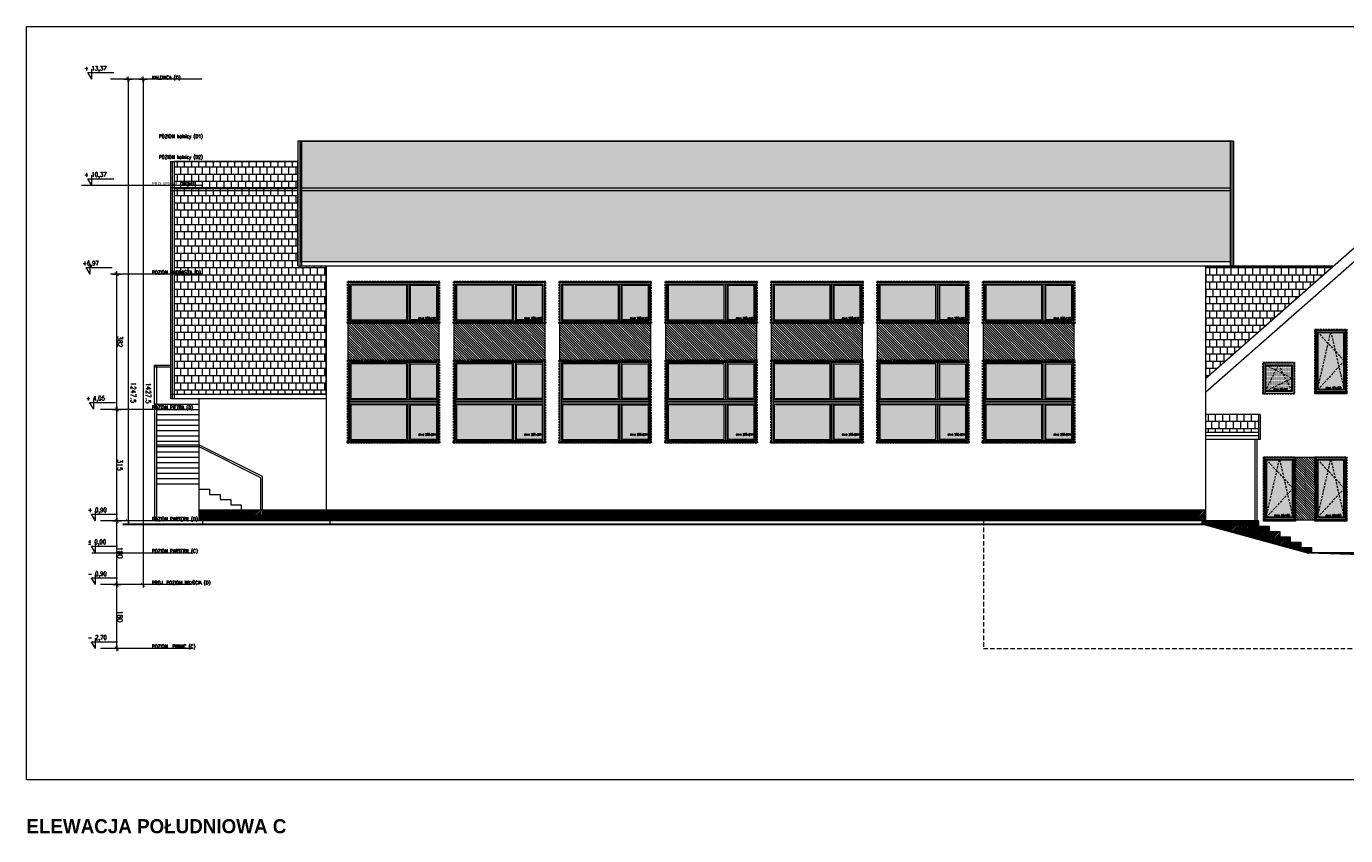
# Model space of a CAD drawing. Header units: millimetres. Extents: x 23192 to 177760, y -399809 to -79279.
# Tile 27 of 256: x 47641 to 51368, y -239023 to -236738. Entities that reach past the tile are written whole.
import ezdxf

# ---------------------------------------------------------------- set-up
doc = ezdxf.new("R2010")
doc.units = ezdxf.units.MM
for name, pattern in [('CACHE', [9.525, 6.35, -3.175]), ('CARKOVANA', [7.5, 5, -2.5]), ('HIDDEN', [9.525, 6.35, -3.175])]:
    doc.linetypes.add(name, pattern=pattern)
doc.layers.get('0').update_dxf_attribs({"lineweight": 0})
for name, color, linetype, lineweight in [('! opisy okien elewacja', 7, 'Continuous', 0), ('!! 0_ Istn-okna', 6, 'Continuous', 13), ('!! 0_ Istn-sciany', 3, 'Continuous', 30), ('!! 0_ Opis', 8, 'Continuous', 13), ('!! 0_ WIDOK ELEWACJA', 4, 'Continuous', 0), ('!! 0_Istn-cienka', 4, 'Continuous', 9), ('!! 1_Hatch dach', 252, 'Continuous', 5), ('!! 2_NOWE OKNA WIDOk - remont', 140, 'Continuous', 5), ('!! 2_TYNK OBRYS', 252, 'Continuous', 13), ('0-rzedne-blok', 62, 'Continuous', 13)]:
    doc.layers.add(name, color=color, linetype=linetype, lineweight=lineweight)
doc.layers.add('!! 1_ELEWACJA KOLOR', color=7, linetype='Continuous', lineweight=13, true_color=0x6888bb)
doc.layers.add('!! 2_ELEWACJA COKÓŁ', color=9, linetype='Continuous', lineweight=13, true_color=0x808080)
doc.layers.add('ND', color=240, linetype='Continuous', lineweight=0, plot=False)
doc.styles.add('DEUTSCH', font='SIMPLEX8')
doc.styles.add('SIMPLEX', font='simplex.shx', dxfattribs={"width": 0.77})
doc.styles.add('STYLE10', font='arialbd.ttf')
doc.styles.add('TXT', font='simplex.shx')
doc.dimstyles.new('OL PB 100', dxfattribs={"dimscale": 4, "dimtxt": 3.5, "dimasz": 0.2, "dimexe": 10, "dimexo": 10, "dimgap": 0.5, "dimtad": 1, "dimdec": 1, "dimrnd": 0.5, "dimzin": 9, "dimdsep": 46, "dimtxsty": 'SIMPLEX', "dimblk": 'thick_MSz', "dimcen": 0.05, "dimdle": 8, "dimse1": 1, "dimse2": 1, "dimclrd": 256, "dimclre": 256, "dimclrt": 3, "dimadec": 1, "dimazin": 2, "dimtfac": 1, "dimtdec": 1, "dimtix": 1, "dimtofl": 0, "dimtmove": 2, "dimatfit": 3, "dimldrblk": 'thick_MSz', "dimfxl": 10, "dimfxlon": 1, "dimtolj": 1, "dimlwd": -1, "dimlwe": -1, "dimarcsym": 0})
pattern_1 = [(45, (-1039.1575, -35668.7665), (-2.24506403, 2.24506403), [])]

# ---------------------------------------------------------------- blocks, each defined once
blk = doc.blocks.new('okno 90x180')
at = {"layer": '!! 1_Hatch dach', "true_color": 0x575757}
h = blk.add_hatch(dxfattribs=at)
h.set_pattern_fill('DOTS', color=251)
h.set_pattern_definition([(0, (-9632.3096, -11392.1331), (0.79375, 1.5875), [0, -1.5875])])
h.paths.add_polyline_path([(9, -10), (81, -10), (81, -171), (9, -171)])
at = {"layer": '!! 0_ Istn-okna', "linetype": 'CARKOVANA', "lineweight": 5}
blk.add_lwpolyline([(0, -1), (90, -1), (90, -180), (0, -180)], close=True, dxfattribs=at)
at = {"layer": '!! 0_ Istn-okna'}
for points in [[(2, -3), (88, -3), (88, -178), (2, -178)], [(7, -8), (83, -8), (83, -173), (7, -173)], [(9, -10), (81, -10), (81, -171), (9, -171)], [(0, -178), (90, -178), (90, -183), (0, -183)]]:
    blk.add_lwpolyline(points, close=True, dxfattribs=at)
at = {"layer": '!! 1_Hatch dach', "color": 251, "linetype": 'CACHE', "true_color": 0x575757}
for points in [[(7, -173), (45, -8), (83, -173)], [(7, -8), (83, -90), (7, -173)]]:
    blk.add_lwpolyline(points, dxfattribs=at)
at = {"insert": (30.1, -163.6), "char_height": 5, "attachment_point": 1, "style": 'TXT'}
blk.add_mtext_dynamic_manual_height_columns('okno 90x180', width=52.63, gutter_width=75, heights=[0], dxfattribs=at)
blk = doc.blocks.new('okno 90x90')
at = {"layer": '!! 1_Hatch dach', "true_color": 0x575757}
h = blk.add_hatch(dxfattribs=at)
h.set_pattern_fill('DOTS', color=251)
h.set_pattern_definition([(0, (-9634.3096, -11214.1331), (0.79375, 1.5875), [0, -1.5875])])
h.paths.add_polyline_path([(7, 79), (79, 79), (79, 7), (7, 7)])
at = {"layer": '!! 0_ Istn-okna', "linetype": 'CARKOVANA', "lineweight": 5}
blk.add_lwpolyline([(-2, 88), (88, 88), (88, -2), (-2, -2)], close=True, dxfattribs=at)
at = {"layer": '!! 0_ Istn-okna'}
for points in [[(0, 86), (86, 86), (86, 0), (0, 0)], [(5, 81), (81, 81), (81, 5), (5, 5)], [(7, 79), (79, 79), (79, 7), (7, 7)]]:
    blk.add_lwpolyline(points, close=True, dxfattribs=at)
at = {"layer": '!! 1_Hatch dach', "color": 251, "linetype": 'CACHE', "true_color": 0x575757}
for points in [[(5, 5), (43, 81), (81, 5)], [(5, 81), (81, 43), (5, 5)]]:
    blk.add_lwpolyline(points, dxfattribs=at)
at = {"insert": (28.1, 14.4), "char_height": 5, "attachment_point": 1, "style": 'TXT'}
blk.add_mtext_dynamic_manual_height_columns('okno 90x90', width=52.63, gutter_width=75, heights=[0], dxfattribs=at)
blk = doc.blocks.new('okno 266x234')
at = {"layer": '!! 1_Hatch dach', "true_color": 0x575757}
h = blk.add_hatch(dxfattribs=at)
h.set_pattern_fill('ANSI31', color=251, scale=0.3, angle=180)
h.paths.add_polyline_path([(212, 10817.5), (-50, 10817.5), (-50, 10820.5), (212, 10820.5)])
h = blk.add_hatch(dxfattribs=at)
h.set_pattern_fill('DOTS', color=251, angle=180)
h.paths.add_polyline_path([(43.8, 10596.5), (202, 10596.5), (202, 10694.5), (43.8, 10694.5)])
h.paths.add_polyline_path([(43.8, 10712.5), (202, 10712.5), (202, 10810.5), (43.8, 10810.5)])
h.paths.add_polyline_path([(32.8, 10596.5), (-40, 10596.5), (-40, 10694.5), (32.8, 10694.5)])
h.paths.add_polyline_path([(32.8, 10712.5), (-40, 10712.5), (-40, 10810.5), (32.8, 10810.5)])
at = {"layer": '! opisy okien elewacja'}
for p in [(-33, 10817.5), (209, 10817.5), (209, 10703.5), (-47, 10589.5), (195, 10589.5)]:
    blk.add_point(p, dxfattribs=at)
at = {"layer": '!! 0_ Istn-okna'}
for p, q in [((205, 10709.5), (-43, 10709.5)), ((205, 10704.5), (-43, 10704.5)), ((205, 10702.5), (-43, 10702.5)), ((205, 10697.5), (-43, 10697.5))]:
    blk.add_line(p, q, dxfattribs=at)
at = {"layer": '!! 0_ Istn-okna', "linetype": 'CARKOVANA', "lineweight": 5}
blk.add_lwpolyline([(212, 10820.5), (-50, 10820.5), (-50, 10586.5), (212, 10586.5)], close=True, dxfattribs=at)
at = {"layer": '!! 0_ Istn-okna'}
for points in [[(212, 10817.5), (-50, 10817.5), (-50, 10820.5), (212, 10820.5)], [(209, 10817.5), (-47, 10817.5), (-47, 10589.5), (209, 10589.5)], [(205, 10813.5), (-43, 10813.5), (-43, 10593.5), (205, 10593.5)], [(32.8, 10712.5), (-40, 10712.5), (-40, 10810.5), (32.8, 10810.5)], [(43.8, 10712.5), (202, 10712.5), (202, 10810.5), (43.8, 10810.5)], [(32.8, 10596.5), (-40, 10596.5), (-40, 10694.5), (32.8, 10694.5)], [(43.8, 10596.5), (202, 10596.5), (202, 10694.5), (43.8, 10694.5)]]:
    blk.add_lwpolyline(points, close=True, dxfattribs=at)
for points in [[(35.8, 10709.5), (35.8, 10813.5)], [(40.8, 10709.5), (40.8, 10813.5)], [(35.8, 10593.5), (35.8, 10697.5)], [(35.8, 10593.5), (35.8, 10697.5)], [(40.8, 10593.5), (40.8, 10697.5)], [(40.8, 10593.5), (40.8, 10697.5)]]:
    blk.add_lwpolyline(points, dxfattribs=at)
at = {"insert": (10.9, 10793.9), "char_height": 5, "attachment_point": 1, "rotation": 180, "style": 'TXT'}
blk.add_mtext_dynamic_manual_height_columns('okno 266x234', width=52.63, gutter_width=75, heights=[0], dxfattribs=at)
blk = doc.blocks.new('okno 266x112')
at = {"layer": '!! 1_Hatch dach', "true_color": 0x575757}
h = blk.add_hatch(dxfattribs=at)
h.set_pattern_fill('ANSI31', color=251, scale=0.05, angle=180)
h.set_pattern_definition([(225, (48759.55389, -227260.51076), (0.11225320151, -0.11225320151), [])])
h.paths.add_polyline_path([(212, 10312.8), (-50, 10312.8), (-50, 10315.8), (212, 10315.8)])
h = blk.add_hatch(dxfattribs=at)
h.set_pattern_fill('DOTS', color=251, angle=180)
h.paths.add_polyline_path([(43.8, 10207.8), (202, 10207.8), (202, 10305.8), (43.8, 10305.8)])
h.paths.add_polyline_path([(32.8, 10207.8), (-40, 10207.8), (-40, 10305.8), (32.8, 10305.8)])
at = {"layer": '! opisy okien elewacja'}
for p in [(-33, 10312.8), (209, 10314.3), (209, 10312.8), (209, 10308.3)]:
    blk.add_point(p, dxfattribs=at)
at = {"layer": '!! 0_ Istn-okna', "linetype": 'CARKOVANA', "lineweight": 5}
blk.add_lwpolyline([(212, 10315.8), (-50, 10315.8), (-50, 10197.8), (212, 10197.8)], close=True, dxfattribs=at)
at = {"layer": '!! 0_ Istn-okna'}
for points in [[(212, 10312.8), (-50, 10312.8), (-50, 10315.8), (212, 10315.8)], [(209, 10312.8), (-47, 10312.8), (-47, 10200.8), (209, 10200.8)], [(205, 10308.8), (-43, 10308.8), (-43, 10204.8), (205, 10204.8)], [(32.8, 10207.8), (-40, 10207.8), (-40, 10305.8), (32.8, 10305.8)], [(43.8, 10207.8), (202, 10207.8), (202, 10305.8), (43.8, 10305.8)]]:
    blk.add_lwpolyline(points, close=True, dxfattribs=at)
for points in [[(35.8, 10308.8), (-43, 10308.8)], [(35.8, 10204.8), (35.8, 10308.8)], [(205, 10308.8), (40.8, 10308.8)], [(40.8, 10204.8), (40.8, 10308.8)]]:
    blk.add_lwpolyline(points, dxfattribs=at)
at = {"insert": (10.9, 10298.3), "char_height": 5, "attachment_point": 1, "rotation": 180, "style": 'TXT'}
blk.add_mtext_dynamic_manual_height_columns('okno 266x112', width=52.63, gutter_width=75, heights=[0], dxfattribs=at)
blk = doc.blocks.new('D_kota')
for p, q in [((-0.8, 15), (8.7, 15)), ((8.7, 0), (-0.8, 15)), ((8.7, 0), (8.7, 23))]:
    blk.add_line(p, q)
blk.add_lwpolyline([(-0.8, 15), (57.9, 15)])
at = {"style": 'DEUTSCH', "width": 0.8}
blk.add_attdef('POZ.ARCH', (7.3, 19.7), '', height=10, dxfattribs=at)
blk = doc.blocks.new('thick_MSz')
for p, q in [((-10, 0), (10, 0)), ((0, 15), (0, -15))]:
    blk.add_line(p, q)
at = {"const_width": 2, "elevation": 2}
blk.add_lwpolyline([(-7.1, -7.1), (7.1, 7.1)], dxfattribs=at)
blk = doc.blocks.new('*D3830')
at = {"layer": 'DEFPOINTS', "color": 0, "ltscale": 100, "transparency": 16777216}
for p in [(-7256.9, 8688.1), (-7256.9, 8610.3), (-6009.6, 8600.1)]:
    blk.add_point(p, dxfattribs=at)
at = {"layer": 'ND', "ltscale": 100, "transparency": 16777216}
blk.add_line((-6010.4, 8610.3), (-7256.1, 8610.3), dxfattribs=at)
at = {"layer": 'ND', "ltscale": 100, "transparency": 16777216, "xscale": 0.8, "yscale": 0.8, "zscale": 0.8}
for p, rotation in [((-7256.9, 8610.3), 180.0000000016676), ((-6009.6, 8610.3), 1.667526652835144e-09)]:
    blk.add_blockref('thick_MSz', p, dxfattribs=dict(at, rotation=rotation))
at = {"layer": 'ND', "color": 3, "ltscale": 100, "transparency": 16777216, "insert": (-6894.8, 8595.3), "char_height": 14, "attachment_point": 5, "rotation": 180, "style": 'SIMPLEX'}
blk.add_mtext('\\A1;1247.5', dxfattribs=at)
blk = doc.blocks.new('*D3831')
at = {"layer": 'DEFPOINTS', "color": 0, "ltscale": 100, "transparency": 16777216}
for p in [(-7436.9, 8703.8), (-7256.9, 8703.8), (-7256.9, 8642)]:
    blk.add_point(p, dxfattribs=at)
at = {"layer": 'ND', "ltscale": 100, "transparency": 16777216}
blk.add_line((-7436.1, 8642), (-7257.7, 8642), dxfattribs=at)
at = {"layer": 'ND', "ltscale": 100, "transparency": 16777216, "xscale": 0.8, "yscale": 0.8, "zscale": 0.8}
for p, rotation in [((-7436.9, 8642), 180.0000000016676), ((-7256.9, 8642), 1.667526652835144e-09)]:
    blk.add_blockref('thick_MSz', p, dxfattribs=dict(at, rotation=rotation))
at = {"layer": 'ND', "color": 3, "ltscale": 100, "transparency": 16777216, "insert": (-7346.9, 8633), "char_height": 14, "attachment_point": 5, "rotation": 180, "style": 'SIMPLEX'}
blk.add_mtext('\\A1;180', dxfattribs=at)
blk = doc.blocks.new('*D3832')
at = {"layer": 'DEFPOINTS', "color": 0, "ltscale": 100, "transparency": 16777216}
for p in [(-7256.9, 8703.8), (-6941.9, 8703.8), (-6941.9, 8642)]:
    blk.add_point(p, dxfattribs=at)
at = {"layer": 'ND', "ltscale": 100, "transparency": 16777216}
blk.add_line((-7256.1, 8642), (-6942.7, 8642), dxfattribs=at)
at = {"layer": 'ND', "ltscale": 100, "transparency": 16777216, "xscale": 0.8, "yscale": 0.8, "zscale": 0.8, "rotation": 180}
blk.add_blockref('thick_MSz', (-7256.9, 8642), dxfattribs=at)
at = {"layer": 'ND', "ltscale": 100, "transparency": 16777216, "xscale": 0.8, "yscale": 0.8, "zscale": 0.8}
blk.add_blockref('thick_MSz', (-6941.9, 8642), dxfattribs=at)
at = {"layer": 'ND', "color": 3, "ltscale": 100, "transparency": 16777216, "insert": (-7099.4, 8633), "char_height": 14, "attachment_point": 5, "rotation": 180, "style": 'SIMPLEX'}
blk.add_mtext('\\A1;315', dxfattribs=at)
blk = doc.blocks.new('*D3833')
at = {"layer": 'DEFPOINTS', "color": 0, "ltscale": 100, "transparency": 16777216}
for p in [(-6941.9, 8703.8), (-6559.9, 8703.8), (-6559.9, 8642)]:
    blk.add_point(p, dxfattribs=at)
at = {"layer": 'ND', "ltscale": 100, "transparency": 16777216}
blk.add_line((-6941.1, 8642), (-6560.7, 8642), dxfattribs=at)
at = {"layer": 'ND', "ltscale": 100, "transparency": 16777216, "xscale": 0.8, "yscale": 0.8, "zscale": 0.8, "rotation": 180}
blk.add_blockref('thick_MSz', (-6941.9, 8642), dxfattribs=at)
at = {"layer": 'ND', "ltscale": 100, "transparency": 16777216, "xscale": 0.8, "yscale": 0.8, "zscale": 0.8}
blk.add_blockref('thick_MSz', (-6559.9, 8642), dxfattribs=at)
at = {"layer": 'ND', "color": 3, "ltscale": 100, "transparency": 16777216, "insert": (-6750.9, 8633), "char_height": 14, "attachment_point": 5, "rotation": 180, "style": 'SIMPLEX'}
blk.add_mtext('\\A1;382', dxfattribs=at)
blk = doc.blocks.new('*D3834')
at = {"layer": 'DEFPOINTS', "color": 0, "ltscale": 100, "transparency": 16777216}
for p in [(-7616.9, 8679.3), (-7436.9, 8679.3), (-7436.9, 8642)]:
    blk.add_point(p, dxfattribs=at)
at = {"layer": 'ND', "ltscale": 100, "transparency": 16777216}
blk.add_line((-7616.1, 8642), (-7437.7, 8642), dxfattribs=at)
at = {"layer": 'ND', "ltscale": 100, "transparency": 16777216, "xscale": 0.8, "yscale": 0.8, "zscale": 0.8}
for p, rotation in [((-7616.9, 8642), 180.0000000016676), ((-7436.9, 8642), 1.667526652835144e-09)]:
    blk.add_blockref('thick_MSz', p, dxfattribs=dict(at, rotation=rotation))
at = {"layer": 'ND', "color": 3, "ltscale": 100, "transparency": 16777216, "insert": (-7526.9, 8633), "char_height": 14, "attachment_point": 5, "rotation": 180, "style": 'SIMPLEX'}
blk.add_mtext('\\A1;180', dxfattribs=at)
blk = doc.blocks.new('*D3835')
at = {"layer": 'DEFPOINTS', "color": 0, "ltscale": 100, "transparency": 16777216}
for p in [(-7436.9, 8688.1), (-7436.9, 8567.8), (-6009.6, 8557.6)]:
    blk.add_point(p, dxfattribs=at)
at = {"layer": 'ND', "ltscale": 100, "transparency": 16777216}
blk.add_line((-6010.4, 8567.8), (-7436.1, 8567.8), dxfattribs=at)
at = {"layer": 'ND', "ltscale": 100, "transparency": 16777216, "xscale": 0.8, "yscale": 0.8, "zscale": 0.8}
for p, rotation in [((-7436.9, 8567.8), 180.0000000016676), ((-6009.6, 8567.8), 1.667526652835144e-09)]:
    blk.add_blockref('thick_MSz', p, dxfattribs=dict(at, rotation=rotation))
at = {"layer": 'ND', "color": 3, "ltscale": 100, "transparency": 16777216, "insert": (-6895.9, 8552.8), "char_height": 14, "attachment_point": 5, "rotation": 180, "style": 'SIMPLEX'}
blk.add_mtext('\\A1;1427.5', dxfattribs=at)
blk = doc.blocks.new('BLOK POZIOMY SALA GIMNASTYCZNA')
for p, q in [((-7616.85, 8430.57), (-7616.85, 8688.11)), ((-7436.85, 8430.57), (-7436.85, 8688.11)), ((-7256.85, 8430.57), (-7256.85, 8688.11)), ((-6941.85, 8430.57), (-6941.85, 8688.11)), ((-6559.85, 8401.77), (-6559.85, 8659.32)), ((-6309.42, 8401.77), (-6309.42, 8659.32)), ((-6009.57, 8401.77), (-6009.57, 8659.32))]:
    blk.add_line(p, q)
for points in [[(-6309.42, 8401.77), (-6309.42, 8741.67)], [(-7346.85, 8712.69), (-7346.85, 8429.66)]]:
    blk.add_lwpolyline(points)
at = {"layer": '0-rzedne-blok'}
ref = blk.add_blockref('D_kota', (-7616.85, 8712.69), dxfattribs=dict(at, xscale=1.250000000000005, yscale=1.250000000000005, zscale=1.250000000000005, rotation=270))
ref.add_attrib('POZ.ARCH', '- 2,70  ', (-7592.27, 8723.52), dxfattribs={"layer": '0', "height": 12.5, "rotation": 270, "style": 'DEUTSCH', "width": 0.8})
ref = blk.add_blockref('D_kota', (-7436.85, 8712.69), dxfattribs=dict(at, xscale=1.250000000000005, yscale=1.250000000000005, zscale=1.250000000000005, rotation=270))
ref.add_attrib('POZ.ARCH', '- 0,90  ', (-7412.27, 8723.52), dxfattribs={"layer": '0', "height": 12.5, "rotation": 270, "style": 'DEUTSCH', "width": 0.8})
ref = blk.add_blockref('D_kota', (-7346.85, 8712.69), dxfattribs=dict(at, xscale=1.250000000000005, yscale=1.250000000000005, zscale=1.250000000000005, rotation=270))
ref.add_attrib('POZ.ARCH', '%%p 0,00  ', (-7322.27, 8723.52), dxfattribs={"layer": '0', "height": 12.5, "rotation": 270, "style": 'DEUTSCH', "width": 0.8})
ref = blk.add_blockref('D_kota', (-7256.85, 8712.69), dxfattribs=dict(at, xscale=1.250000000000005, yscale=1.250000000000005, zscale=1.250000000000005, rotation=270))
ref.add_attrib('POZ.ARCH', '+ 0,90  ', (-7232.27, 8723.52), dxfattribs={"layer": '0', "height": 12.5, "rotation": 270, "style": 'DEUTSCH', "width": 0.8})
ref = blk.add_blockref('D_kota', (-6941.38, 8718.1), dxfattribs=dict(at, xscale=1.250000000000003, yscale=1.250000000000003, zscale=1.250000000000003, rotation=269.9999999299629))
ref.add_attrib('POZ.ARCH', '+ 4,05', (-6916.8, 8728.93), dxfattribs={"layer": '0', "height": 12.5, "rotation": 270, "style": 'DEUTSCH', "width": 0.8})
ref = blk.add_blockref('D_kota', (-6559.85, 8727.86), dxfattribs=dict(at, xscale=1.250000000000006, yscale=1.250000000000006, zscale=1.250000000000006, rotation=270))
ref.add_attrib('POZ.ARCH', '+6,97', (-6535.27, 8738.69), dxfattribs={"layer": '0', "height": 12.5, "rotation": 270, "style": 'DEUTSCH', "width": 0.8})
ref = blk.add_blockref('D_kota', (-6309.42, 8723.05), dxfattribs=dict(at, xscale=1.250000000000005, yscale=1.250000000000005, zscale=1.250000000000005, rotation=270))
ref.add_attrib('POZ.ARCH', '+ 10,37', (-6284.84, 8733.88), dxfattribs={"layer": '0', "height": 12.5, "rotation": 270, "style": 'DEUTSCH', "width": 0.8})
ref = blk.add_blockref('D_kota', (-6009.57, 8723.05), dxfattribs=dict(at, xscale=1.250000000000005, yscale=1.250000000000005, zscale=1.250000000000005, rotation=270))
ref.add_attrib('POZ.ARCH', '+ 13,37', (-5984.99, 8733.88), dxfattribs={"layer": '0', "height": 12.5, "rotation": 270, "style": 'DEUTSCH', "width": 0.8})
at = {"style": 'SIMPLEX', "width": 0.77}
for s, p in [('POZIOM  PIWNIC (C)', (-7616.31, 8542.85)), ('PROJ. POZIOM WYJŚCIA (D)', (-7436.31, 8542.85)), ('POZIOM PARTERU (C)', (-7346.85, 8542.85)), ('POZIOM PARTERU (D)', (-7256.31, 8542.85)), ('POZIOM PIĘTRA (D)', (-6941.31, 8542.85)), ('POZIOM PODDASZA (D)', (-6559.85, 8542.85)), ('PRZŁAMANIE DACHU', (-6309.42, 8542.85)), ('KALENICA (D)', (-6009.57, 8542.85)), ('POZIOM kalnicy (D2)', (-6234.21, 8523.33, -0.04)), ('POZIOM kalnicy (D1)', (-6175.6, 8523.33, -0.04))]:
    blk.add_text(s, height=10, rotation=270, dxfattribs=at).set_placement(p)
at = {"layer": 'ND', "ltscale": 100}
for base, p1, p2, picture, middle in [((-7256.85, 8641.97), (-7436.85, 8703.84), (-7256.85, 8703.84), '*D3831', (-7346.85, 8632.97)), ((-7436.85, 8641.97), (-7616.85, 8679.26), (-7436.85, 8679.26), '*D3834', (-7526.85, 8632.97))]:
    dim = blk.add_linear_dim(base=base, p1=p1, p2=p2, angle=0, dimstyle='OL PB 100', dxfattribs=at)
    dim.commit()
    dim.dimension.update_dxf_attribs({"geometry": picture, "text_midpoint": middle})
for base, p1, p2, picture, middle in [((-7436.85, 8567.75), (-6009.57, 8557.61), (-7436.85, 8688.11), '*D3835', (-6895.9, 8552.8)), ((-7256.85, 8610.27), (-6009.57, 8600.13), (-7256.85, 8688.11), '*D3830', (-6894.77, 8595.31))]:
    dim = blk.add_linear_dim(base=base, p1=p1, p2=p2, angle=0, dimstyle='OL PB 100', dxfattribs=at)
    dim.commit()
    dim.dimension.update_dxf_attribs({"geometry": picture, "text_midpoint": middle, "dimtype": 160})
for base, p1, p2, picture, middle in [((-6941.85, 8641.97), (-7256.85, 8703.84), (-6941.85, 8703.84), '*D3832', (-7099.35, 8632.97)), ((-6559.85, 8641.97), (-6941.85, 8703.84), (-6559.85, 8703.84), '*D3833', (-6750.85, 8632.97))]:
    dim = blk.add_linear_dim(base=base, p1=p1, p2=p2, dimstyle='OL PB 100', dxfattribs=at)
    dim.commit()
    dim.dimension.update_dxf_attribs({"geometry": picture, "text_midpoint": middle})

msp = doc.modelspace()

# ---------------------------------------------------------------- hatches: boundary and pattern name
at = {"layer": '!! 1_ELEWACJA KOLOR', "true_color": 0xa78758}
h = msp.add_hatch(dxfattribs=at)
h.set_pattern_fill('ANSI31', color=45, scale=1.5, angle=-90)
h.paths.add_polyline_path([(48550.55389, -237573.26576), (48806.55389, -237573.26576), (48806.55389, -237683.26576), (48550.55389, -237683.26576)])
h = msp.add_hatch(dxfattribs=at)
h.set_pattern_fill('ANSI31', color=45, scale=1.5, angle=-90)
h.set_pattern_definition([(315, (299, 0), (3.36759605, 3.36759605), [])])
h.paths.add_polyline_path([(48849.55389, -237573.26576), (49105.55389, -237573.26576), (49105.55389, -237683.26576), (48849.55389, -237683.26576)])
h = msp.add_hatch(dxfattribs=at)
h.set_pattern_fill('ANSI31', color=45, scale=1.5, angle=-90)
h.set_pattern_definition([(315, (598, 0), (3.36759605, 3.36759605), [])])
h.paths.add_polyline_path([(49148.55389, -237573.26576), (49404.55389, -237573.26576), (49404.55389, -237683.26576), (49148.55389, -237683.26576)])
h = msp.add_hatch(dxfattribs=at)
h.set_pattern_fill('ANSI31', color=45, scale=1.5, angle=-90)
h.set_pattern_definition([(315, (897, 0), (3.36759605, 3.36759605), [])])
h.paths.add_polyline_path([(49447.55389, -237573.26576), (49703.55389, -237573.26576), (49703.55389, -237683.26576), (49447.55389, -237683.26576)])
h = msp.add_hatch(dxfattribs=at)
h.set_pattern_fill('ANSI31', color=45, scale=1.5, angle=-90)
h.set_pattern_definition([(315, (1196, 0), (3.36759605, 3.36759605), [])])
h.paths.add_polyline_path([(49746.55389, -237573.26576), (50002.55389, -237573.26576), (50002.55389, -237683.26576), (49746.55389, -237683.26576)])
h = msp.add_hatch(dxfattribs=at)
h.set_pattern_fill('ANSI31', color=45, scale=1.5, angle=-90)
h.set_pattern_definition([(315, (1495, 0), (3.36759605, 3.36759605), [])])
h.paths.add_polyline_path([(50045.55389, -237573.26576), (50301.55389, -237573.26576), (50301.55389, -237683.26576), (50045.55389, -237683.26576)])
h = msp.add_hatch(dxfattribs=at)
h.set_pattern_fill('ANSI31', color=45, scale=1.5, angle=-90)
h.set_pattern_definition([(315, (1794, 0), (3.36759605, 3.36759605), [])])
h.paths.add_polyline_path([(50344.55389, -237573.26576), (50600.55389, -237573.26576), (50600.55389, -237683.26576), (50344.55389, -237683.26576)])
h = msp.add_hatch(dxfattribs=at)
h.set_pattern_fill('ANSI31', color=45, scale=1.5, angle=-90)
h.set_pattern_definition([(315, (-145, -360), (3.36759605, 3.36759605), [])])
h.paths.add_polyline_path([(51224.05389, -237954.26576), (51283.05389, -237954.26576), (51283.05389, -238132.26576), (51224.05389, -238132.26576)])
at = {"layer": '!! 1_Hatch dach', "true_color": 0x990000}
h = msp.add_hatch(dxfattribs=at)
h.set_pattern_fill('AR-B88', color=14, scale=0.1, angle=180)
h.paths.add_polyline_path([(48418.55389, -237061.70495), (51041.55389, -237061.70495), (51041.55389, -237402.89341), (48418.55389, -237402.89341)])
h = msp.add_hatch(dxfattribs=at)
h.set_pattern_fill('AR-B88', color=14, scale=0.1, angle=180)
h.paths.add_polyline_path([(48058.55389, -237776.69696), (48488.55389, -237774.57958), (48488.55389, -237414.89341), (48408.55389, -237414.89341), (48408.55389, -237119.31403), (48058.55389, -237119.31403)])
h = msp.add_hatch(dxfattribs=at)
h.set_pattern_fill('AR-B88', color=14, scale=0.1, angle=180)
h.paths.add_polyline_path([(50971.55389, -237732.3256), (51332.27229, -237414.89341), (50971.55389, -237414.89341)])
at = {"layer": '!! 1_Hatch dach'}
h = msp.add_hatch(dxfattribs=at)
h.set_pattern_fill('AR-B88', color=8, scale=0.1)
h.set_pattern_definition([(0, (-1039.158, -35668.766), (0, 20.32), []), (90, (-1039.158, -35668.766), (-10.16, 20.32), [20.32, -20.32])])
h.paths.add_polyline_path([(51121.55389, -237834.26576), (50971.55389, -237834.26576), (50971.55389, -237884.26576), (51121.55389, -237884.26576)])
at = {"layer": '!! 2_ELEWACJA COKÓŁ', "true_color": 0x2b2b2c}
h = msp.add_hatch(dxfattribs=at)
h.set_pattern_fill('ANSI31', color=250)
h.set_pattern_definition(pattern_1)
h.paths.add_polyline_path([(48488.55389, -238104.26576), (48308.55389, -238104.26576), (48308.55389, -238119.26576), (48308.55389, -238134.26576), (48488.55389, -238134.26576)])
h.paths.add_polyline_path([(48303.55389, -238104.26576), (48278.55389, -238104.26576), (48278.55389, -238119.26576), (48303.55389, -238119.26576)], flags=17)
h.paths.add_polyline_path([(48308.55389, -238119.26576), (48278.55389, -238119.26576), (48278.55389, -238104.26576), (48248.55389, -238104.26576), (48128.55389, -238104.26576), (48128.55389, -238134.26576), (48308.55389, -238134.26576)])
h = msp.add_hatch(dxfattribs=at)
h.set_pattern_fill('ANSI31', color=250)
h.set_pattern_definition(pattern_1)
h.paths.add_polyline_path([(50971.55389, -238104.26576), (48488.55389, -238104.26576), (48488.55389, -238134.26576), (50971.55389, -238134.26576)])
h = msp.add_hatch(dxfattribs=at)
h.set_pattern_fill('ANSI31', color=250)
h.set_pattern_definition(pattern_1)
h.paths.add_polyline_path([(51151.55389, -238149.26576), (51121.55389, -238149.26576), (51121.55389, -238134.26576), (50971.55389, -238134.26576), (50961.55389, -238134.26576), (50961.55389, -238144.26576), (50971.55389, -238144.26576), (51263.79536, -238224.26576), (51271.55389, -238224.51186), (51271.55389, -238209.26576), (51241.55389, -238209.26576), (51241.55389, -238194.26576), (51211.55389, -238194.26576), (51211.55389, -238179.26576), (51181.55389, -238179.26576), (51181.55389, -238164.26576), (51151.55389, -238164.26576)])
h = msp.add_hatch(dxfattribs=at)
h.set_pattern_fill('ANSI31', color=250)
h.set_pattern_definition(pattern_1)
h.paths.add_polyline_path([(52173.55389, -238224.26576), (51271.55389, -238224.26576), (51271.55389, -238224.51186), (52173.55389, -238253.12418)])

# ---------------------------------------------------------------- linework, layer by layer
at = {"layer": '! opisy okien elewacja'}
for points in [[(47641.40114, -236737.82104), (53291.56291, -236737.82104), (53291.56291, -238865.24478), (47641.40114, -238865.24478)], [(48418.55389, -237061.70495), (51041.55389, -237061.70495), (51041.55389, -237402.89341), (48418.55389, -237402.89341)], [(48058.55389, -237776.69696), (48488.55389, -237774.57958), (48488.55389, -237414.89341), (48408.55389, -237414.89341), (48408.55389, -237119.31403), (48058.55389, -237119.31403)], [(50971.55389, -237732.3256), (51332.27229, -237414.89341), (50971.55389, -237414.89341)]]:
    msp.add_lwpolyline(points, close=True, dxfattribs=at)
at = {"layer": '!! 0_ Istn-sciany'}
for points in [[(50971.55389, -238144.26576), (47914.18369, -238144.26576)], [(50971.55389, -238144.26576), (51263.79536, -238224.26576)], [(52682.41514, -238269.26576), (51263.79536, -238224.26576)]]:
    msp.add_lwpolyline(points, dxfattribs=at)
at = {"layer": '!! 0_ WIDOK ELEWACJA'}
for p, q in [((51041.55389, -237194.52858), (48418.55389, -237194.52858)), ((51041.55389, -237202.39752), (48418.55389, -237202.39752))]:
    msp.add_line(p, q, dxfattribs=at)
for points in [[(51051.55389, -237061.70495), (48408.55389, -237061.70495)], [(48408.55389, -237061.70495), (48408.55389, -237414.89341)], [(48413.55389, -237061.70495), (48413.55389, -237414.89341)], [(48418.55389, -237061.70495), (48418.55389, -237414.89341)], [(51041.55389, -237061.70495), (51041.55389, -237414.89341)], [(51046.55389, -237061.70495), (51046.55389, -237414.89341)], [(51051.55389, -237061.70495), (51051.55389, -237414.89341)], [(48048.55389, -237119.31403), (48408.55389, -237119.31403)], [(48048.55389, -237119.31403), (48048.55389, -237788.69696)], [(48053.55389, -237119.31403), (48053.55389, -237788.69696)], [(48058.55389, -237119.31403), (48058.55389, -237788.69696)], [(48048.55389, -237193.09167), (48408.55389, -237193.09167)], [(48048.55389, -237201.37498), (48408.55389, -237201.37498)], [(50971.55389, -237732.3256), (51556.30389, -237217.7456)], [(50971.55389, -237770.95552), (51556.30389, -237256.37552)], [(51041.55389, -237402.89341), (48418.55389, -237402.89341)], [(51051.55389, -237414.89341), (48418.55389, -237414.89341)], [(48488.55389, -237414.89341), (48488.55389, -238134.26576)], [(50971.55389, -237414.89341), (50971.55389, -238134.26576)], [(50971.55389, -237414.89341), (51332.27229, -237414.89341)], [(48048.55389, -237776.69696), (48488.55389, -237776.69696)], [(48048.55389, -237788.69696), (48488.55389, -237788.69696)], [(48128.55389, -237788.69696), (48128.55389, -238134.26576)], [(51126.55389, -237834.26576), (50971.55389, -237834.26576)], [(51121.55389, -237834.26576), (51121.55389, -237904.26576)], [(51126.55389, -237834.26576), (51126.55389, -237904.26576)], [(51121.55389, -237884.26576), (50971.55389, -237884.26576)], [(51121.55389, -237894.26576), (50971.55389, -237894.26576)], [(51126.55389, -237904.26576), (50971.55389, -237904.26576)], [(51111.55389, -237904.26576), (51111.55389, -238134.26576)], [(51116.55389, -237904.26576), (51116.55389, -238134.26576)], [(50971.55389, -238104.26576), (48128.55389, -238104.26576)], [(50971.55389, -238134.26576), (47914.18369, -238134.26576)], [(48138.55389, -238134.26576), (48138.55389, -238144.26576)], [(48498.55389, -238134.26576), (48498.55389, -238144.26576)], [(50961.55389, -238134.26576), (50961.55389, -238144.26576)], [(51121.55389, -238134.26576), (50971.55389, -238134.26576)], [(51121.55389, -238134.26576), (51121.55389, -238149.26576), (51151.55389, -238149.26576), (51151.55389, -238164.26576), (51181.55389, -238164.26576), (51181.55389, -238179.26576), (51211.55389, -238179.26576), (51211.55389, -238194.26576), (51241.55389, -238194.26576), (51241.55389, -238209.26576), (51271.55389, -238209.26576), (51271.55389, -238224.51186)], [(52178.55389, -238224.26576), (51265.28954, -238224.26576)]]:
    msp.add_lwpolyline(points, dxfattribs=at)
for points in [[(48550.55389, -237573.26576), (48806.55389, -237573.26576), (48806.55389, -237459.26576), (48550.55389, -237459.26576)], [(48849.55389, -237573.26576), (49105.55389, -237573.26576), (49105.55389, -237459.26576), (48849.55389, -237459.26576)], [(49148.55389, -237573.26576), (49404.55389, -237573.26576), (49404.55389, -237459.26576), (49148.55389, -237459.26576)], [(49447.55389, -237573.26576), (49703.55389, -237573.26576), (49703.55389, -237459.26576), (49447.55389, -237459.26576)], [(49746.55389, -237573.26576), (50002.55389, -237573.26576), (50002.55389, -237459.26576), (49746.55389, -237459.26576)], [(50045.55389, -237573.26576), (50301.55389, -237573.26576), (50301.55389, -237459.26576), (50045.55389, -237459.26576)], [(50344.55389, -237573.26576), (50600.55389, -237573.26576), (50600.55389, -237459.26576), (50344.55389, -237459.26576)], [(51285.55389, -237594.26576), (51366.55389, -237594.26576), (51366.55389, -237774.26576), (51285.55389, -237774.26576)], [(48550.55389, -237911.26576), (48806.55389, -237911.26576), (48806.55389, -237683.26576), (48550.55389, -237683.26576)], [(48849.55389, -237911.26576), (49105.55389, -237911.26576), (49105.55389, -237683.26576), (48849.55389, -237683.26576)], [(49148.55389, -237911.26576), (49404.55389, -237911.26576), (49404.55389, -237683.26576), (49148.55389, -237683.26576)], [(49447.55389, -237911.26576), (49703.55389, -237911.26576), (49703.55389, -237683.26576), (49447.55389, -237683.26576)], [(49746.55389, -237911.26576), (50002.55389, -237911.26576), (50002.55389, -237683.26576), (49746.55389, -237683.26576)], [(50045.55389, -237911.26576), (50301.55389, -237911.26576), (50301.55389, -237683.26576), (50045.55389, -237683.26576)], [(50344.55389, -237911.26576), (50600.55389, -237911.26576), (50600.55389, -237683.26576), (50344.55389, -237683.26576)], [(51140.55389, -237688.26576), (51221.55389, -237688.26576), (51221.55389, -237774.26576), (51140.55389, -237774.26576)], [(51140.55389, -237954.26576), (51221.55389, -237954.26576), (51221.55389, -238134.26576), (51140.55389, -238134.26576)], [(51285.55389, -237954.26576), (51366.55389, -237954.26576), (51366.55389, -238134.26576), (51285.55389, -238134.26576)]]:
    msp.add_lwpolyline(points, close=True, dxfattribs=at)
at = {"layer": '!! 0_Istn-cienka'}
for points in [[(48003.55389, -237804.26576), (48003.55389, -237694.26576), (48008.55389, -237694.26576), (48008.55389, -237804.26576)], [(48003.55389, -237694.26576), (48048.55389, -237694.26576)], [(48003.55389, -237699.26576), (48048.55389, -237699.26576)], [(48003.55389, -237804.26576), (48003.55389, -238134.26576)], [(48008.55389, -237804.26576), (48003.55389, -237804.26576)], [(48008.55389, -237804.26576), (48008.55389, -238134.26576)], [(48008.55389, -237804.26576), (48128.55389, -237804.26576)], [(48008.55389, -237819.26576), (48128.55389, -237819.26576)], [(48008.55389, -237834.26576), (48128.55389, -237834.26576)], [(48008.55389, -237849.26576), (48128.55389, -237849.26576)], [(48008.55389, -237864.26576), (48128.55389, -237864.26576)], [(48008.55389, -237879.26576), (48128.55389, -237879.26576)], [(48008.55389, -237894.26576), (48128.55389, -237894.26576)], [(48008.55389, -237909.26576), (48128.55389, -237909.26576)], [(48008.55389, -237919.26576), (48128.55389, -237919.26576)], [(48008.55389, -237924.26576), (48128.55389, -237924.26576)], [(48008.55389, -237924.26576), (48127.37355, -237924.26576)], [(48303.55389, -238012.35593), (48127.37355, -237924.26576)], [(48308.55389, -238009.26576), (48128.55389, -237919.26576)], [(48008.55389, -237939.26576), (48128.55389, -237939.26576)], [(48008.55389, -237954.26576), (48128.55389, -237954.26576)], [(48008.55389, -237969.26576), (48128.55389, -237969.26576)], [(48008.55389, -237984.26576), (48128.55389, -237984.26576)], [(48008.55389, -237999.26576), (48128.55389, -237999.26576)], [(48008.55389, -238014.26576), (48128.55389, -238014.26576)], [(48008.55389, -238029.26576), (48128.55389, -238029.26576)], [(48128.55389, -238029.26576), (48128.55389, -238044.26576), (48158.55389, -238044.26576), (48158.55389, -238059.26576), (48188.55389, -238059.26576), (48188.55389, -238074.26576), (48218.55389, -238074.26576), (48218.55389, -238089.26576), (48248.55389, -238089.26576), (48248.55389, -238104.26576), (48278.55389, -238104.26576), (48278.55389, -238119.26576), (48308.55389, -238119.26576), (48308.55389, -238134.26576)], [(48303.55389, -238119.26576), (48303.55389, -238012.35593)], [(48308.55389, -238119.26576), (48308.55389, -238009.26576)]]:
    msp.add_lwpolyline(points, dxfattribs=at)
at = {"layer": '!! 0_Istn-cienka', "linetype": 'HIDDEN', "ltscale": 2}
for points in [[(50344.55389, -238134.26576), (50344.55389, -238494.26576)], [(50344.55389, -238494.26576), (52404.55389, -238494.26576)]]:
    msp.add_lwpolyline(points, dxfattribs=at)
at = {"layer": '!! 2_NOWE OKNA WIDOk - remont'}
for points in [[(48846.55389, -237573.26576), (49108.55389, -237573.26576), (49108.55389, -237576.26576), (48846.55389, -237576.26576)], [(49145.55389, -237573.26576), (49407.55389, -237573.26576), (49407.55389, -237576.26576), (49145.55389, -237576.26576)], [(49444.55389, -237573.26576), (49706.55389, -237573.26576), (49706.55389, -237576.26576), (49444.55389, -237576.26576)], [(49743.55389, -237573.26576), (50005.55389, -237573.26576), (50005.55389, -237576.26576), (49743.55389, -237576.26576)], [(50042.55389, -237573.26576), (50304.55389, -237573.26576), (50304.55389, -237576.26576), (50042.55389, -237576.26576)], [(50341.55389, -237573.26576), (50603.55389, -237573.26576), (50603.55389, -237576.26576), (50341.55389, -237576.26576)], [(48846.55389, -237911.26576), (49108.55389, -237911.26576), (49108.55389, -237914.26576), (48846.55389, -237914.26576)], [(49145.55389, -237911.26576), (49407.55389, -237911.26576), (49407.55389, -237914.26576), (49145.55389, -237914.26576)], [(49444.55389, -237911.26576), (49706.55389, -237911.26576), (49706.55389, -237914.26576), (49444.55389, -237914.26576)], [(49743.55389, -237911.26576), (50005.55389, -237911.26576), (50005.55389, -237914.26576), (49743.55389, -237914.26576)], [(50042.55389, -237911.26576), (50304.55389, -237911.26576), (50304.55389, -237914.26576), (50042.55389, -237914.26576)], [(50341.55389, -237911.26576), (50603.55389, -237911.26576), (50603.55389, -237914.26576), (50341.55389, -237914.26576)]]:
    msp.add_lwpolyline(points, close=True, dxfattribs=at)
at = {"layer": '!! 2_TYNK OBRYS'}
for points in [[(48550.55389, -237573.26576), (48806.55389, -237573.26576), (48806.55389, -237683.26576), (48550.55389, -237683.26576)], [(48849.55389, -237573.26576), (49105.55389, -237573.26576), (49105.55389, -237683.26576), (48849.55389, -237683.26576)], [(49148.55389, -237573.26576), (49404.55389, -237573.26576), (49404.55389, -237683.26576), (49148.55389, -237683.26576)], [(49447.55389, -237573.26576), (49703.55389, -237573.26576), (49703.55389, -237683.26576), (49447.55389, -237683.26576)], [(49746.55389, -237573.26576), (50002.55389, -237573.26576), (50002.55389, -237683.26576), (49746.55389, -237683.26576)], [(50045.55389, -237573.26576), (50301.55389, -237573.26576), (50301.55389, -237683.26576), (50045.55389, -237683.26576)], [(50344.55389, -237573.26576), (50600.55389, -237573.26576), (50600.55389, -237683.26576), (50344.55389, -237683.26576)], [(51224.05389, -237954.26576), (51283.05389, -237954.26576), (51283.05389, -238132.26576), (51224.05389, -238132.26576)]]:
    msp.add_lwpolyline(points, close=True, dxfattribs=at)

# ---------------------------------------------------------------- block references
at = {"layer": '! opisy okien elewacja'}
for name, p, rotation in [('BLOK POZIOMY SALA GIMNASTYCZNA', (56538.75347, -230877.41154), 89.99999999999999), ('okno 266x112', (48759.55389, -227260.51076), 180), ('okno 266x112', (49058.55389, -227260.51076), 180), ('okno 266x112', (49357.55389, -227260.51076), 180), ('okno 266x112', (49656.55389, -227260.51076), 180), ('okno 266x112', (49955.55389, -227260.51076), 180), ('okno 266x112', (50254.55389, -227260.51076), 180), ('okno 266x112', (50553.55389, -227260.51076), 180), ('okno 266x234', (48759.55389, -227093.77112), 180), ('okno 266x234', (49058.55389, -227093.77112), 180), ('okno 266x234', (49357.55389, -227093.77112), 180), ('okno 266x234', (49656.55389, -227093.77112), 180), ('okno 266x234', (49955.55389, -227093.77112), 180), ('okno 266x234', (50254.55389, -227093.77112), 180), ('okno 266x234', (50553.55389, -227093.77112), 180)]:
    msp.add_blockref(name, p, dxfattribs=dict(at, rotation=rotation))
at = {"layer": '!! 2_NOWE OKNA WIDOk - remont'}
for name, p in [('okno 90x180', (51281.05389, -237592.26576)), ('okno 90x90', (51135.55389, -237774.26576)), ('okno 90x180', (51136.05389, -237952.26576)), ('okno 90x180', (51281.05389, -237952.26576))]:
    msp.add_blockref(name, p, dxfattribs=at)

# ---------------------------------------------------------------- texts
at = {"layer": '!! 0_ Opis', "style": 'STYLE10', "width": 0.95}
msp.add_text('ELEWACJA POŁUDNIOWA C', height=40, dxfattribs=at).set_placement((47641.40114, -239016.43682))

doc.saveas('drawing.dxf')
